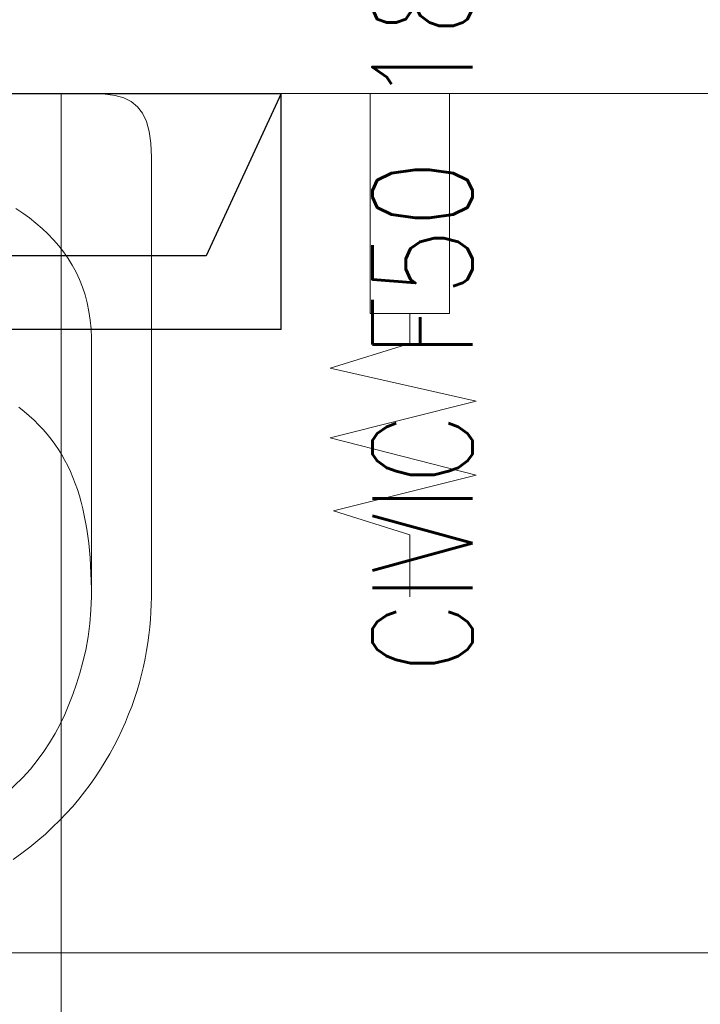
# Model space of a CAD drawing. Header units: centimetres. Extents: x 88729 to 133553, y -16225 to 14174.
# Tile 217 of 231: x 94044 to 94078, y -9081 to -9032. Entities that reach past the tile are written whole.
import ezdxf
from ezdxf.enums import TextEntityAlignment as Align

# ---------------------------------------------------------------- set-up
doc = ezdxf.new("R2010")
doc.units = ezdxf.units.CM
doc.layers.add('A-ARMATURA', color=252, linetype='Continuous', lineweight=5)
doc.layers.add('E_Istn_pozostaje', color=132, linetype='Continuous', lineweight=25)
for name, color, linetype in [('A-SCIANY', 252, 'Continuous'), ('A-SUFITY', 252, 'Continuous'), ('E_PODKLAD', 7, 'Continuous'), ('R-MET-IWE', 252, 'Continuous')]:
    doc.layers.add(name, color=color, linetype=linetype)
doc.styles.add('MM_050', font='romans.shx', dxfattribs={"width": 0.8, "height": 16})
doc.styles.get("Standard").update_dxf_attribs({"font": 'txt.shx'})

# ---------------------------------------------------------------- blocks, each defined once
blk = doc.blocks.new('RLX_F50_18W')
at = {"ltscale": 0.1}
for p, q in [((-5.9, -31.5), (-5.9, 31.5)), ((5.9, 31.5), (5.9, -31.5)), ((-2.224, -27.739), (-2.224, 0)), ((5.9, -31.5), (-2.224, -27.739)), ((-5.9, -31.5), (5.9, -31.5))]:
    blk.add_line(p, q, dxfattribs=at)
at = {"ltscale": 0.1, "insert": (-23.112, -36.07), "char_height": 5, "width": 57.67941, "attachment_point": 1, "style": 'MM_050'}
blk.add_mtext('CIVIC F50 18W', dxfattribs=at)
at = {"ltscale": 0.1, "flags": 9}
blk.add_attdef('RLXLUM', (0, 0), '', height=0.1, dxfattribs=at)
blk = doc.blocks.new('A$C3A7D2EB8')
at = {"layer": 'A-ARMATURA'}
for points in [[(-18.097, -17.784), (-18.521, -17.48), (-18.929, -17.167), (-19.322, -16.846), (-19.701, -16.518), (-20.064, -16.181), (-20.413, -15.838), (-20.748, -15.488), (-21.069, -15.132), (-21.375, -14.771), (-21.668, -14.404), (-21.947, -14.032), (-22.212, -13.655), (-22.464, -13.274), (-22.703, -12.89), (-22.93, -12.502), (-23.143, -12.111), (-23.344, -11.717), (-23.532, -11.322), (-23.708, -10.925), (-23.872, -10.526), (-24.024, -10.127), (-24.165, -9.727), (-24.294, -9.327), (-24.411, -8.927), (-24.518, -8.528), (-24.613, -8.13), (-24.698, -7.734), (-24.772, -7.339), (-24.836, -6.947), (-24.889, -6.557), (-24.932, -6.171), (-24.966, -5.788), (-24.989, -5.409), (-25.003, -5.035), (-25.008, -4.665), (-25.008, -4.665), (-25.008, 17.362), (-24.981, 18.054), (-24.899, 18.645), (-24.762, 19.142), (-24.568, 19.551), (-24.315, 19.879), (-24.002, 20.133), (-23.629, 20.319), (-23.193, 20.443), (-22.695, 20.513), (-22.131, 20.535), (-0.008, 20.535)], [(-18.225, 14.789), (-18.574, 14.556), (-18.909, 14.312), (-19.231, 14.058), (-19.539, 13.792), (-19.832, 13.514), (-20.109, 13.225), (-20.37, 12.924), (-20.614, 12.611), (-20.841, 12.286), (-21.05, 11.947), (-21.24, 11.596), (-21.41, 11.232), (-21.561, 10.855), (-21.691, 10.464), (-21.799, 10.059), (-21.886, 9.64), (-21.95, 9.206), (-21.991, 8.758), (-22.008, 8.296), (-22.008, 8.296), (-22.008, -4.636), (-21.981, -5.32), (-21.924, -5.987), (-21.837, -6.649), (-21.72, -7.32), (-21.577, -7.901), (-21.424, -8.462), (-21.257, -9.005), (-21.077, -9.531), (-20.881, -10.041), (-20.668, -10.536), (-20.437, -11.017), (-20.186, -11.487), (-19.913, -11.945), (-19.617, -12.393), (-19.296, -12.832), (-18.95, -13.264), (-18.576, -13.689), (-17.721, -14.505)], [(-18.365, 4.838), (-18.634, 4.629), (-18.89, 4.413), (-19.134, 4.191), (-19.366, 3.962), (-19.586, 3.727), (-19.795, 3.486), (-19.992, 3.239), (-20.179, 2.985), (-20.355, 2.724), (-20.52, 2.457), (-20.675, 2.184), (-20.82, 1.904), (-20.955, 1.617), (-21.081, 1.325), (-21.197, 1.025), (-21.305, 0.719), (-21.404, 0.407), (-21.494, 0.088), (-21.576, -0.238), (-21.65, -0.57), (-21.716, -0.909), (-21.775, -1.255), (-21.826, -1.607), (-21.871, -1.966), (-21.909, -2.331), (-21.94, -2.703), (-21.965, -3.082), (-21.984, -3.468), (-21.997, -3.86), (-22.005, -4.259), (-22.008, -4.665)]]:
    blk.add_lwpolyline(points, dxfattribs=at)
blk = doc.blocks.new('A$C1D21525B')
at = {"layer": 'A-ARMATURA'}
blk.add_lwpolyline([(0, 11.006), (0, 12.496), (-3.985, 13.735), (3.321, 15.395), (-3.985, 17.22), (3.321, 19.094), (-3.819, 20.871), (0, 22.08), (0, 25.18)], dxfattribs=at)
blk.add_lwpolyline([(1.993, 0), (-1.993, 0), (-1.993, 11.006), (1.993, 11.006)], close=True, dxfattribs=at)
blk = doc.blocks.new('A$Ce817dbbb')
at = {"layer": 'A-SCIANY', "color": 252, "lineweight": 9, "ltscale": 3}
blk.add_line((2469.104, -19501.017), (2819.104, -19501.017), dxfattribs=at)
at = {"layer": 'A-SUFITY', "lineweight": 0, "ltscale": 0.1}
for p, q in [((2644.104, -19501.017), (2644.104, -19721.017)), ((2469.104, -19544.017), (2819.104, -19544.017))]:
    blk.add_line(p, q, dxfattribs=at)
at = {"layer": 'A-ARMATURA', "color": 252, "lineweight": 9, "xscale": -1}
blk.add_blockref('A$C3A7D2EB8', (2623.612, -19521.552), dxfattribs=at)
at = {"layer": 'A-ARMATURA', "color": 252, "lineweight": 9, "xscale": -1, "rotation": 180}
blk.add_blockref('A$C1D21525B', (2661.56, -19501.017), dxfattribs=at)
at = {"layer": 'R-MET-IWE', "color": 252, "lineweight": 9, "width": 0.75}
for tag, rotation, p in [('0-', 90, (-1139.045, -4143.611)), ('0-', 90, (-1113.045, -4143.611)), ('0-', 90, (-1087.045, -4143.611)), ('2-', 90, (-796.045, -4143.611)), ('2-', 90, (-505.045, -4143.611)), ('0-', 90, (-480.045, -4143.611)), ('0-', 90, (-456.045, -4143.611)), ('2-', 90, (-166.045, -4143.611)), ('2-', 90, (-625.663, -4833.611)), ('2-', 90, (-599.663, -4833.611)), ('2-', 90, (-573.663, -4833.611)), ('0-', 180, (-2169.638, -4848.468)), ('0-', 180, (-2169.638, -4873.468)), ('0-', 180, (-2169.638, -4899.468)), ('-2', 90, (-1661.47, -4961.645)), ('-2', 90, (-1636.47, -4961.645)), ('0-', 270, (-1489.782, -4968.061)), ('0-', 270, (-1464.782, -4968.061)), ('0-', 270, (-1439.782, -4968.061)), ('0-', 270, (-1364.782, -4968.061)), ('0-', 270, (-1339.782, -4968.061)), ('0-', 270, (-1314.782, -4968.061)), ('0-', 270, (328.218, -4968.061)), ('0-', 270, (354.218, -4968.061)), ('0-', 270, (1256.218, -4968.061)), ('0-', 270, (1282.218, -4968.061)), ('0-', 90, (-513.045, -5496.611)), ('0-', 90, (-487.045, -5496.611)), ('K.S.-', 90, (-487.045, -5766.111)), ('0-', 90, (-513.045, -5766.111)), ('1-', 90, (-539.045, -6114.611)), ('0-', 90, (-513.045, -6114.611)), ('0-', 90, (-487.045, -6114.611)), ('0-', 90, (301.955, -6545.611)), ('0-', 90, (327.955, -6545.611)), ('0-', 90, (353.955, -6545.611)), ('0-', 90, (416.113, -6545.611)), ('0-', 90, (1255.955, -6545.611)), ('0-', 90, (1281.955, -6545.611)), ('1-', 90, (2382.955, -6845.611)), ('1-', 90, (2408.955, -6845.611)), ('1-', 90, (2434.955, -6845.611)), ('1-', 90, (2827.955, -6845.611)), ('1-', 90, (2853.955, -6845.611)), ('1-', 90, (2879.955, -6845.611)), ('<-2', 90, (-910.64, -10482.409)), ('2->', 90, (-718.146, -10854.38)), ('2->', 90, (-692.146, -10854.38)), ('2->', 90, (-744.146, -10870.803)), ('-0', 90, (-186.093, -12450.121)), ('1-', 90, (2264.472, -12866.38)), ('1-', 90, (2290.472, -12866.38)), ('1-', 90, (2316.472, -12866.38)), ('1-', 90, (2709.472, -12866.38)), ('1-', 90, (2735.472, -12866.38)), ('1-', 90, (2761.472, -12866.38)), ('<-KL', 90, (-700.012, -16780.913)), ('-0', 90, (-179.939, -18957.533)), ('0->', 90, (-1257.528, -23179.046)), ('0->', 90, (-1231.528, -23179.046)), ('0->', 90, (-1205.528, -23179.046)), ('0->', 90, (-600.528, -23179.046)), ('0->', 90, (-574.528, -23179.046)), ('0->', 90, (-1692.528, -24074.046)), ('0->', 90, (-1666.528, -24074.046)), ('0->', 90, (-1640.528, -24074.046)), ('0->', 90, (-1486.528, -24074.046)), ('0->', 90, (-1460.528, -24074.046)), ('0->', 90, (-1434.528, -24074.046)), ('<-0', 90, (-499.818, -24383.565)), ('<-0', 90, (-298.109, -24383.565)), ('<-0', 180, (-587.122, -25088.859)), ('<-0', 270, (-496.631, -25202.677)), ('<-0', 180, (-1353.253, -25419.359)), ('<-0', 180, (-1187.253, -25444.101)), ('<-0', 90, (-179.614, -25454.222)), ('<-0', 90, (-69.593, -26375.359)), ('<-0', 90, (-43.593, -26375.359))]:
    blk.add_attdef(tag, text='', height=17, rotation=rotation, dxfattribs=at).set_placement(p, align=Align.MIDDLE)
for tag, p in [('2-', (1424.812, -4179.204)), ('2-', (1424.812, -4205.204)), ('K.S.-', (-76.891, -4264.204)), ('KL-', (-613.132, -4292.185)), ('1-', (-613.132, -4312.185)), ('1-', (-613.132, -4332.185)), ('K.S.-', (1414.126, -4333.662)), ('0-', (-70.188, -4341.204)), ('0-', (469.812, -4341.204)), ('1-', (-613.132, -4352.185)), ('0-', (1424.812, -4361.204)), ('0-', (-70.188, -4367.204)), ('1-', (469.812, -4367.204)), ('0-', (1099.812, -4368.204)), ('2-', (1424.812, -4387.204)), ('1-', (-70.188, -4393.204)), ('1-', (469.812, -4393.204)), ('1-', (1099.812, -4394.204)), ('2-', (1424.812, -4413.204)), ('2-', (-70.188, -4419.204)), ('2-', (1099.812, -4420.204)), ('2-', (469.812, -4444.204)), ('K.S.-', (-76.891, -4445.204)), ('2-', (1099.812, -4446.204)), ('2-', (469.812, -4470.204)), ('2-', (-825.188, -4496.204)), ('2-', (-825.188, -4522.204)), ('2-', (-70.188, -4574.204)), ('2-', (-70.188, -4600.204)), ('K.S.-', (1089.126, -4600.662)), ('2-', (1099.812, -4653.204)), ('2-', (-70.188, -4669.204)), ('2-', (1099.812, -4679.204)), ('-1', (1806.777, -4690.779)), ('1-', (-70.188, -4695.204)), ('2-', (1099.812, -4705.204)), ('-1', (1806.777, -4716.295)), ('K.S.-', (-73.204, -4721.204)), ('-1', (1806.777, -4743.07)), ('FR-', (-70.188, -4747.204)), ('0-', (-1066.188, -6382.704)), ('0-', (-1066.188, -6408.704)), ('2-', (1729.812, -6586.204)), ('2-', (1729.812, -6612.204)), ('2-', (1729.812, -6638.204)), ('2-', (1729.812, -6664.204)), ('K.S.-', (469.812, -6788.204)), ('1-', (-962.188, -6915.204)), ('1-', (-460.188, -6923.204)), ('1-', (469.812, -6923.204)), ('2-', (1729.812, -6923.204)), ('1-', (-460.188, -6949.204)), ('1-', (469.812, -6949.204)), ('2-', (1729.812, -6949.204)), ('K.S.-', (2901.812, -6960.204)), ('2-', (1729.812, -6975.204)), ('2-', (1729.812, -7001.204)), ('2-', (-460.188, -7026.204)), ('0-', (469.812, -7026.204)), ('2-', (-460.188, -7052.204)), ('0-', (469.812, -7052.204)), ('2-', (-460.188, -7078.204)), ('2-', (469.812, -7078.204)), ('1-', (2901.812, -7088.204)), ('2-', (469.812, -7104.204)), ('1-', (2901.812, -7114.204)), ('0-', (1729.812, -7131.204)), ('2-', (-460.188, -7141.204)), ('0-', (1729.812, -7157.204)), ('2-', (-460.188, -7167.204)), ('2-', (469.812, -7181.204)), ('2-', (1729.812, -7183.204)), ('0-', (-460.188, -7193.204)), ('2-', (469.812, -7207.204)), ('2-', (1729.812, -7209.204)), ('K.S.-', (-470.874, -7217.662)), ('2-', (469.812, -7233.204)), ('2-', (1729.812, -7235.204)), ('1-', (-460.188, -7245.204)), ('2-', (469.812, -7259.204)), ('2-', (1729.812, -7261.204)), ('2-', (1729.812, -7287.204)), ('2-', (-460.188, -7297.204)), ('2->', (-943.671, -10542.973)), ('-1', (1688.294, -10711.548)), ('-1', (1688.294, -10737.548)), ('-1', (1688.294, -10763.548)), ('<-2', (1685.551, -12605.392)), ('2->', (1611.329, -12636.472)), ('2->', (1611.329, -12658.973)), ('2->', (1590.766, -12684.973)), ('K.S.-', (2783.329, -12980.973)), ('2->', (-578.671, -13046.973)), ('2->', (-578.671, -13072.973)), ('<-2', (-476.881, -13105.942)), ('1-', (2783.329, -13108.973)), ('1-', (2783.329, -13134.973)), ('<-1', (-610.787, -16857.829)), ('<-1', (-610.787, -16877.829)), ('<-1', (1688.294, -17218.96)), ('<-1', (1688.294, -17244.96)), ('<-1', (1688.294, -17270.96)), ('<-1', (-478.914, -18553.429)), ('<-0', (-2287.983, -23879.575)), ('<-0', (-2287.983, -23905.575)), ('<-0', (-2287.983, -23931.575)), ('<-0', (-343.077, -24738.183)), ('<-0', (-478.914, -25059.683))]:
    blk.add_attdef(tag, text='', height=17, dxfattribs=at).set_placement(p, align=Align.MIDDLE)

msp = doc.modelspace()

# ---------------------------------------------------------------- block references
at = {"layer": 'E_Istn_pozostaje', "rotation": 90}
msp.add_blockref('RLX_F50_18W', (94025.494, -9041.526), dxfattribs=at)
at = {"layer": 'E_PODKLAD'}
msp.add_blockref('A$Ce817dbbb', (91401.874, 10465.391), dxfattribs=at)

doc.saveas('drawing.dxf')
